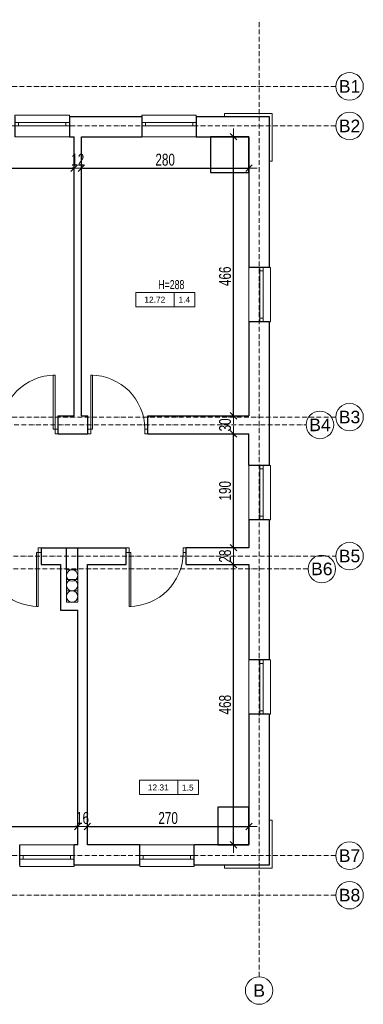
# Model space of a CAD drawing. Header units: inches. Extents: x -8638 to 29969, y -39 to 37625.
# Tile 10 of 18: x 2787 to 3361, y 19979 to 21623. Entities that reach past the tile are written whole.
import ezdxf
from ezdxf.enums import TextEntityAlignment as Align

# ---------------------------------------------------------------- set-up
doc = ezdxf.new("R2010")
doc.units = ezdxf.units.IN
doc.header["$MEASUREMENT"] = 0
doc.linetypes.add('ArcadiaLine4607182594047786974', pattern=[0])
doc.linetypes.add('GAP', pattern=[3, 2, -0.5, 0, -0.5])
doc.layers.get('0').update_dxf_attribs({"lineweight": 0})
doc.layers.get('Defpoints').update_dxf_attribs({"lineweight": 0})
for name, color, linetype, lineweight in [('AA_OPIS_009', 2, 'Continuous', 0), ('AA_OPIS_TABELKI_009', 7, 'Continuous', 0), ('AA_PRZ_SCIANY_030', 10, 'Continuous', 30), ('AA_STOLARKA DRZW_009', 7, 'Continuous', 0), ('AA_WIDOK_005', 252, 'Continuous', 0), ('AA_WIDOK_009', 7, 'Continuous', 0), ('AA_WYMIAR', 157, 'Continuous', 0), ('isa_V9BAE0E40C946046_B19A2E0E40DD480C4L21BAE0E40DD48147Usr', 7, 'Continuous', 25)]:
    doc.layers.add(name, color=color, linetype=linetype, lineweight=lineweight)
doc.styles.add('100ROMAN', font='arial.ttf', dxfattribs={"width": 0.7})
doc.styles.add('ArCADiaStyle', font='arial.ttf')
doc.styles.add('arial', font='arial.ttf', dxfattribs={"width": 0.9, "height": 1.5})
doc.dimstyles.new('1_100', dxfattribs={"dimtxt": 20, "dimasz": 1.8, "dimexe": 0.18, "dimexo": 0.0625, "dimgap": 4, "dimtad": 1, "dimtoh": 1, "dimdec": 0, "dimzin": 0, "dimdsep": 46, "dimtxsty": '100ROMAN', "dimblk": 'ST', "dimcen": 0, "dimse1": 1, "dimse2": 1, "dimclrd": 256, "dimclrt": 256, "dimadec": 0, "dimazin": 0, "dimtfac": 1, "dimtdec": 0, "dimtix": 1, "dimtofl": 0, "dimtmove": 1, "dimatfit": 2, "dimldrblk": 'DOTSMALL', "dimfxl": 1, "dimtolj": 1, "dimtzin": 0, "dimarcsym": 0})

# ---------------------------------------------------------------- blocks, each defined once
blk = doc.blocks.new('okno parter 100 nowe')
at = {"layer": 'AA_PRZ_SCIANY_030', "color": 0}
for p, q in [((21865.3, 10124.2), (21865.3, 10090.2)), ((21956.3, 10124.2), (21956.3, 10090.2))]:
    blk.add_line(p, q, dxfattribs=at)
at = {"layer": 'AA_STOLARKA DRZW_009', "color": 0}
for points in [[(21956.3, 10114.2), (21865.3, 10114.2)], [(21871.3, 10108.2), (21950.3, 10108.2)]]:
    blk.add_lwpolyline(points, dxfattribs=at)
for points in [[(21871.3, 10114.2), (21865.3, 10114.2), (21865.3, 10108.2), (21871.3, 10108.2)], [(21950.3, 10114.2), (21956.3, 10114.2), (21956.3, 10108.2), (21950.3, 10108.2)]]:
    blk.add_lwpolyline(points, close=True, dxfattribs=at)
at = {"layer": 'AA_WIDOK_009', "color": 0}
for p, q in [((21956.3, 10124.2), (21956.3, 10126.2)), ((21865.3, 10090.2), (21956.3, 10090.2))]:
    blk.add_line(p, q, dxfattribs=at)
blk.add_lwpolyline([(21865.3, 10124.2), (21865.3, 10126.2), (21956.3, 10126.2)], dxfattribs=at)
blk = doc.blocks.new('*U3349')
for points in [[(-95, 0), (-95, 8), (-100, 8), (-100, 0)], [(-7.8, 0), (-5, 0), (-5, -90), (-7.8, -90)], [(0, 0), (0, 8), (-5, 8), (-5, 0)]]:
    blk.add_lwpolyline(points, close=True)
blk.add_arc((-5, 0), 90, 180, 270)
blk = doc.blocks.new('TABELKA POWIERZCHNIE')
at = {"layer": 'AA_OPIS_TABELKI_009'}
blk.add_line((656700946, 556572823.1), (656700946, 556572799.1), dxfattribs=at)
blk.add_lwpolyline([(656700881.9, 556572823.1), (656700980.5, 556572823.1), (656700980.5, 556572799.1), (656700881.9, 556572799.1)], close=True, dxfattribs=at)
at = {"layer": 'AA_OPIS_TABELKI_009', "style": 'arial'}
for tag, p in [('POW', (656700913.4, 556572805.9)), ('NR', (656700962.7, 556572805.8))]:
    blk.add_attdef(tag, text='', height=10, dxfattribs=at).set_placement(p, align=Align.CENTER)
blk = doc.blocks.new('*U3367')
for points in [[(-95, 0), (-95, 8), (-100, 8), (-100, 0)], [(-7.8, 0), (-5, 0), (-5, -90), (-7.8, -90)], [(0, 0), (0, 8), (-5, 8), (-5, 0)]]:
    blk.add_lwpolyline(points, close=True)
blk.add_arc((-5, 0), 90, 180, 270)
blk = doc.blocks.new('*U3372')
for points in [[(-95, 0), (-95, 8), (-100, 8), (-100, 0)], [(-7.8, 0), (-5, 0), (-5, -90), (-7.8, -90)], [(0, 0), (0, 8), (-5, 8), (-5, 0)]]:
    blk.add_lwpolyline(points, close=True)
blk.add_arc((-5, 0), 90, 180, 270)
blk = doc.blocks.new('ST')
at = {"color": 0}
for p, q in [((7.5, 0), (-7.5, 0)), ((-3, -3), (3, 3)), ((0, 7.5), (0, -7.5))]:
    blk.add_line(p, q, dxfattribs=at)
blk = doc.blocks.new('*D3455')
at = {"layer": 'AA_WYMIAR', "lineweight": -2}
blk.add_line((2530.3, 20276.2), (2882.2, 20276.2), dxfattribs=at)
at = {"layer": 'Defpoints', "color": 0}
for p in [(2884, 20276.2), (2528.5, 20245.5), (2884, 20245.5)]:
    blk.add_point(p, dxfattribs=at)
at = {"layer": 'AA_WYMIAR', "lineweight": -2, "xscale": 1.8, "yscale": 1.8, "zscale": 1.8, "rotation": 180}
blk.add_blockref('ST', (2528.5, 20276.2), dxfattribs=at)
at = {"layer": 'AA_WYMIAR', "lineweight": -2, "xscale": 1.8, "yscale": 1.8, "zscale": 1.8}
blk.add_blockref('ST', (2884, 20276.2), dxfattribs=at)
at = {"layer": 'AA_WYMIAR', "insert": (2706.2, 20290.2), "char_height": 20, "attachment_point": 5, "style": '100ROMAN'}
blk.add_mtext('\\A1;356', dxfattribs=at)
blk = doc.blocks.new('_DotSmall')
at = {"color": 0, "linetype": 'ByBlock', "const_width": 0.5}
blk.add_lwpolyline([(-0.0625, 0, 1), (0.0625, 0, 1)], format="xyb", close=True, dxfattribs=at)
blk = doc.blocks.new('*D3456')
at = {"layer": 'AA_WYMIAR', "lineweight": -2}
for p, q in [((2882.2, 20276.2), (2880.4, 20276.2)), ((2901.8, 20276.2), (2903.6, 20276.2))]:
    blk.add_line(p, q, dxfattribs=at)
at = {"layer": 'Defpoints', "color": 0}
for p in [(2900, 20276.2), (2884, 20245.5), (2900, 20245.5)]:
    blk.add_point(p, dxfattribs=at)
at = {"layer": 'AA_WYMIAR', "lineweight": -2, "xscale": 1.8, "yscale": 1.8, "zscale": 1.8}
blk.add_blockref('ST', (2884, 20276.2), dxfattribs=at)
at = {"layer": 'AA_WYMIAR', "lineweight": -2, "xscale": 1.8, "yscale": 1.8, "zscale": 1.8, "rotation": 180}
blk.add_blockref('ST', (2900, 20276.2), dxfattribs=at)
at = {"layer": 'AA_WYMIAR', "insert": (2892, 20290.2), "char_height": 20, "attachment_point": 5, "style": '100ROMAN'}
blk.add_mtext('\\A1;16', dxfattribs=at)
blk = doc.blocks.new('*D3457')
at = {"layer": 'AA_WYMIAR', "lineweight": -2}
blk.add_line((2901.8, 20276.2), (3168.2, 20276.2), dxfattribs=at)
at = {"layer": 'Defpoints', "color": 0}
for p in [(3170, 20276.2), (2900, 20245.5), (3170, 20245.5)]:
    blk.add_point(p, dxfattribs=at)
at = {"layer": 'AA_WYMIAR', "lineweight": -2, "xscale": 1.8, "yscale": 1.8, "zscale": 1.8, "rotation": 180}
blk.add_blockref('ST', (2900, 20276.2), dxfattribs=at)
at = {"layer": 'AA_WYMIAR', "lineweight": -2, "xscale": 1.8, "yscale": 1.8, "zscale": 1.8}
blk.add_blockref('ST', (3170, 20276.2), dxfattribs=at)
at = {"layer": 'AA_WYMIAR', "insert": (3035, 20290.2), "char_height": 20, "attachment_point": 5, "style": '100ROMAN'}
blk.add_mtext('\\A1;270', dxfattribs=at)
blk = doc.blocks.new('*D3458')
at = {"layer": 'AA_WYMIAR', "lineweight": -2}
blk.add_line((3144.1, 20247.3), (3144.1, 20711.7), dxfattribs=at)
at = {"layer": 'Defpoints', "color": 0}
for p in [(3144.1, 20713.5), (3170, 20713.5), (3170, 20245.5)]:
    blk.add_point(p, dxfattribs=at)
at = {"layer": 'AA_WYMIAR', "lineweight": -2, "xscale": 1.8, "yscale": 1.8, "zscale": 1.8}
for p, rotation in [((3144.1, 20713.5), 90), ((3144.1, 20245.5), 270)]:
    blk.add_blockref('ST', p, dxfattribs=dict(at, rotation=rotation))
at = {"layer": 'AA_WYMIAR', "insert": (3130.1, 20479.5), "char_height": 20, "attachment_point": 5, "rotation": 90, "style": '100ROMAN'}
blk.add_mtext('\\A1;468', dxfattribs=at)
blk = doc.blocks.new('*D3459')
at = {"layer": 'AA_WYMIAR', "lineweight": -2}
for p, q in [((3144.1, 20743.3), (3144.1, 20745.1)), ((3144.1, 20711.7), (3144.1, 20709.9))]:
    blk.add_line(p, q, dxfattribs=at)
at = {"layer": 'Defpoints', "color": 0}
for p in [(3144.1, 20741.5), (3170, 20741.5), (3170, 20713.5)]:
    blk.add_point(p, dxfattribs=at)
at = {"layer": 'AA_WYMIAR', "lineweight": -2, "xscale": 1.8, "yscale": 1.8, "zscale": 1.8}
for p, rotation in [((3144.1, 20741.5), 270), ((3144.1, 20713.5), 90)]:
    blk.add_blockref('ST', p, dxfattribs=dict(at, rotation=rotation))
at = {"layer": 'AA_WYMIAR', "insert": (3130.1, 20727.5), "char_height": 20, "attachment_point": 5, "rotation": 90, "style": '100ROMAN'}
blk.add_mtext('\\A1;28', dxfattribs=at)
blk = doc.blocks.new('*D3460')
at = {"layer": 'AA_WYMIAR', "lineweight": -2}
blk.add_line((3144.1, 20743.3), (3144.1, 20929.7), dxfattribs=at)
at = {"layer": 'Defpoints', "color": 0}
for p in [(3144.1, 20931.5), (3170, 20931.5), (3170, 20741.5)]:
    blk.add_point(p, dxfattribs=at)
at = {"layer": 'AA_WYMIAR', "lineweight": -2, "xscale": 1.8, "yscale": 1.8, "zscale": 1.8}
for p, rotation in [((3144.1, 20931.5), 90), ((3144.1, 20741.5), 270)]:
    blk.add_blockref('ST', p, dxfattribs=dict(at, rotation=rotation))
at = {"layer": 'AA_WYMIAR', "insert": (3130.1, 20836.5), "char_height": 20, "attachment_point": 5, "rotation": 90, "style": '100ROMAN'}
blk.add_mtext('\\A1;190', dxfattribs=at)
blk = doc.blocks.new('*D3461')
at = {"layer": 'AA_WYMIAR', "lineweight": -2}
for p, q in [((3144.1, 20963.3), (3144.1, 20965.1)), ((3144.1, 20929.7), (3144.1, 20927.9))]:
    blk.add_line(p, q, dxfattribs=at)
at = {"layer": 'Defpoints', "color": 0}
for p in [(3144.1, 20961.5), (3170, 20961.5), (3170, 20931.5)]:
    blk.add_point(p, dxfattribs=at)
at = {"layer": 'AA_WYMIAR', "lineweight": -2, "xscale": 1.8, "yscale": 1.8, "zscale": 1.8}
for p, rotation in [((3144.1, 20961.5), 270), ((3144.1, 20931.5), 90)]:
    blk.add_blockref('ST', p, dxfattribs=dict(at, rotation=rotation))
at = {"layer": 'AA_WYMIAR', "insert": (3130.1, 20946.5), "char_height": 20, "attachment_point": 5, "rotation": 90, "style": '100ROMAN'}
blk.add_mtext('\\A1;30', dxfattribs=at)
blk = doc.blocks.new('*D3462')
at = {"layer": 'AA_WYMIAR', "lineweight": -2}
blk.add_line((3144.1, 20963.3), (3144.1, 21425.7), dxfattribs=at)
at = {"layer": 'Defpoints', "color": 0}
for p in [(3144.1, 21427.5), (3170, 21427.5), (3170, 20961.5)]:
    blk.add_point(p, dxfattribs=at)
at = {"layer": 'AA_WYMIAR', "lineweight": -2, "xscale": 1.8, "yscale": 1.8, "zscale": 1.8}
for p, rotation in [((3144.1, 21427.5), 90), ((3144.1, 20961.5), 270)]:
    blk.add_blockref('ST', p, dxfattribs=dict(at, rotation=rotation))
at = {"layer": 'AA_WYMIAR', "insert": (3130.1, 21194.5), "char_height": 20, "attachment_point": 5, "rotation": 90, "style": '100ROMAN'}
blk.add_mtext('\\A1;466', dxfattribs=at)
blk = doc.blocks.new('*D3476')
at = {"layer": 'AA_WYMIAR', "lineweight": -2}
blk.add_line((2520.8, 21375), (2876.2, 21375), dxfattribs=at)
at = {"layer": 'Defpoints', "color": 0}
for p in [(2519, 21427.5), (2878, 21427.5), (2878, 21375)]:
    blk.add_point(p, dxfattribs=at)
at = {"layer": 'AA_WYMIAR', "lineweight": -2, "xscale": 1.8, "yscale": 1.8, "zscale": 1.8, "rotation": 180}
blk.add_blockref('ST', (2519, 21375), dxfattribs=at)
at = {"layer": 'AA_WYMIAR', "lineweight": -2, "xscale": 1.8, "yscale": 1.8, "zscale": 1.8}
blk.add_blockref('ST', (2878, 21375), dxfattribs=at)
at = {"layer": 'AA_WYMIAR', "insert": (2698.5, 21389), "char_height": 20, "attachment_point": 5, "style": '100ROMAN'}
blk.add_mtext('\\A1;359', dxfattribs=at)
blk = doc.blocks.new('*D3477')
at = {"layer": 'AA_WYMIAR', "lineweight": -2}
for p, q in [((2876.2, 21375), (2874.4, 21375)), ((2891.8, 21375), (2893.6, 21375))]:
    blk.add_line(p, q, dxfattribs=at)
at = {"layer": 'Defpoints', "color": 0}
for p in [(2878, 21427.5), (2890, 21427.5), (2890, 21375)]:
    blk.add_point(p, dxfattribs=at)
at = {"layer": 'AA_WYMIAR', "lineweight": -2, "xscale": 1.8, "yscale": 1.8, "zscale": 1.8}
blk.add_blockref('ST', (2878, 21375), dxfattribs=at)
at = {"layer": 'AA_WYMIAR', "lineweight": -2, "xscale": 1.8, "yscale": 1.8, "zscale": 1.8, "rotation": 180}
blk.add_blockref('ST', (2890, 21375), dxfattribs=at)
at = {"layer": 'AA_WYMIAR', "insert": (2884, 21389), "char_height": 20, "attachment_point": 5, "style": '100ROMAN'}
blk.add_mtext('\\A1;12', dxfattribs=at)
blk = doc.blocks.new('*D3478')
at = {"layer": 'AA_WYMIAR', "lineweight": -2}
blk.add_line((2891.8, 21375), (3168.2, 21375), dxfattribs=at)
at = {"layer": 'Defpoints', "color": 0}
for p in [(2890, 21427.5), (3170, 21427.5), (3170, 21375)]:
    blk.add_point(p, dxfattribs=at)
at = {"layer": 'AA_WYMIAR', "lineweight": -2, "xscale": 1.8, "yscale": 1.8, "zscale": 1.8, "rotation": 180}
blk.add_blockref('ST', (2890, 21375), dxfattribs=at)
at = {"layer": 'AA_WYMIAR', "lineweight": -2, "xscale": 1.8, "yscale": 1.8, "zscale": 1.8}
blk.add_blockref('ST', (3170, 21375), dxfattribs=at)
at = {"layer": 'AA_WYMIAR', "insert": (3030, 21389), "char_height": 20, "attachment_point": 5, "style": '100ROMAN'}
blk.add_mtext('\\A1;280', dxfattribs=at)

msp = doc.modelspace()

# ---------------------------------------------------------------- linework, layer by layer
at = {"linetype": 'ArcadiaLine4607182594047786974', "lineweight": 0}
for centre in [(3338, 21511.5), (3338, 21445.5), (3338, 20959.5), (3288.6, 20946.5), (3338, 20727.5), (3291.7, 20706), (3338, 20227.5), (3338, 20161.5), (3187, 20002.4)]:
    msp.add_circle(centre, 23, dxfattribs=at)
at = {"layer": 'AA_PRZ_SCIANY_030', "color": 0}
for p, q in [((2870, 21427.5), (2878, 21427.5)), ((2878, 20961.5), (2878, 21427.5)), ((2890, 20961.5), (2890, 21427.5)), ((2851, 20961.5), (2878, 20961.5)), ((2851, 20931.5), (2851, 20961.5)), ((2890, 20961.5), (2901, 20961.5)), ((2901, 20931.5), (2901, 20961.5)), ((3001, 20961.5), (3170, 20961.5)), ((3001, 20931.5), (3001, 20961.5)), ((2851, 20931.5), (2901, 20931.5)), ((3001, 20931.5), (3170, 20931.5)), ((3170, 20879), (3170, 20931.5)), ((2823, 20741.5), (2965, 20741.5)), ((2865, 20704.5), (2865, 20741.5)), ((2884, 20704.5), (2884, 20741.5)), ((2965, 20713.5), (2965, 20741.5)), ((3065, 20713.5), (3065, 20741.5)), ((2900, 20245.5), (2900, 20713.5)), ((2900, 20713.5), (2965, 20713.5)), ((3065, 20713.5), (3170, 20713.5)), ((3170, 20713.5), (3170, 20554.5)), ((2884, 20245.5), (2884, 20637.5)), ((2884, 20245.5), (2878, 20245.5))]:
    msp.add_line(p, q, dxfattribs=at)
for points in [[(2870, 21461.5), (2991, 21461.5)], [(3082, 21461.5), (3204, 21461.5), (3204, 21209.5)], [(2890, 21427.5), (2991, 21427.5)], [(3082, 21427.5), (3170, 21427.5), (3170, 21209.5)], [(3170, 21118.5), (3170, 20961.5)], [(3204, 21118.5), (3204, 20879)], [(3170, 20788), (3170, 20741.5), (3065, 20741.5)], [(3204, 20788), (3204, 20554.5)], [(2823, 20741.5), (2823, 20713.5), (2855, 20713.5), (2855, 20637.5), (2884, 20637.5)], [(3204, 20463.5), (3204, 20211.5), (3078.5, 20211.5)], [(3170, 20463.5), (3170, 20245.5), (3078.5, 20245.5)], [(2987.5, 20245.5), (2900, 20245.5)], [(2987.5, 20211.5), (2878, 20211.5)]]:
    msp.add_lwpolyline(points, dxfattribs=at)
for points in [[(3170, 21427.5), (3106, 21427.5), (3106, 21367.5), (3170, 21367.5)], [(3170, 20308.5), (3118, 20308.5), (3118, 20245.5), (3170, 20245.5)]]:
    msp.add_lwpolyline(points, close=True, dxfattribs=at)
at = {"layer": 'AA_WIDOK_005', "color": 0}
for points in [[(2884, 20704.5), (2865, 20704.5), (2865, 20688.5), (2884, 20688.5)], [(2884, 20688.5), (2865, 20688.5), (2865, 20669.5), (2884, 20669.5)], [(2884, 20669.5), (2865, 20669.5), (2865, 20650.5), (2884, 20650.5)]]:
    msp.add_lwpolyline(points, close=True, dxfattribs=at)
for centre in [(2874.5, 20695), (2874.5, 20679), (2874.5, 20660)]:
    msp.add_circle(centre, 9.5, dxfattribs=at)
at = {"layer": 'AA_WIDOK_009', "color": 0, "ltscale": 0.5}
for points in [[(3204, 21386.5), (3209, 21386.5), (3209, 21386.5), (3209, 21461.5), (3209, 21466.5), (3129, 21466.5), (3129, 21461.5)], [(3204, 20286.5), (3209, 20286.5), (3209, 20286.5), (3209, 20211.5), (3209, 20206.5), (3129, 20206.5), (3129, 20211.5)]]:
    msp.add_lwpolyline(points, dxfattribs=at)
at = {"layer": 'isa_V9BAE0E40C946046_B19A2E0E40DD480C4L21BAE0E40DD48147Usr', "linetype": 'GAP', "lineweight": 0, "ltscale": 4}
for p, q in [((3187, 20025.4), (3187, 21622.8)), ((3315, 21511.5), (465.4, 21511.5)), ((3315, 21445.5), (465.4, 21445.5)), ((3315, 20959.5), (465.4, 20959.5)), ((515.1, 20946.5), (3265.6, 20946.5)), ((465.4, 20727.5), (3315, 20727.5)), ((3268.7, 20706), (519.2, 20706)), ((3315, 20227.5), (465.4, 20227.5)), ((3315, 20161.5), (465.4, 20161.5))]:
    msp.add_line(p, q, dxfattribs=at)

# ---------------------------------------------------------------- block references
at = {"color": 0}
for p in [(-19086.3, 11337.2), (-18874.3, 11337.2)]:
    msp.add_blockref('okno parter 100 nowe', p, dxfattribs=at)
at = {"color": 0, "rotation": 270}
for p in [(-6920.3, 43074.7), (-6920.3, 42744.2), (-6920.3, 42419.7)]:
    msp.add_blockref('okno parter 100 nowe', p, dxfattribs=at)
at = {"color": 0, "xscale": -1, "rotation": 180}
for p in [(-19078.3, 30335.7), (-18877.8, 30335.7)]:
    msp.add_blockref('okno parter 100 nowe', p, dxfattribs=at)
at = {"layer": 'AA_OPIS_TABELKI_009', "color": 0}
for p, values in [((-656697900.7, -556551655.4), {'NR': '1.4', 'POW': '12.72'}), ((-656697894.9, -556552469.6), {'NR': '1.5', 'POW': '12.31'})]:
    msp.add_blockref('TABELKA POWIERZCHNIE', p, dxfattribs=at).add_auto_attribs(values)
at = {"layer": 'AA_STOLARKA DRZW_009', "color": 0, "xscale": -1, "rotation": 180}
msp.add_blockref('*U3372', (2851, 20939.5), dxfattribs=at)
at = {"layer": 'AA_STOLARKA DRZW_009', "color": 0, "rotation": 180}
msp.add_blockref('*U3367', (2901, 20939.5), dxfattribs=at)
at = {"layer": 'AA_STOLARKA DRZW_009', "color": 0}
msp.add_blockref('*U3349', (2823, 20733.5), dxfattribs=at)
at = {"layer": 'AA_STOLARKA DRZW_009', "color": 0, "xscale": -1}
msp.add_blockref('*U3349', (2965, 20733.5), dxfattribs=at)

# ---------------------------------------------------------------- texts
at = {"linetype": 'Continuous', "lineweight": 0, "char_height": 21, "attachment_point": 5, "style": 'ArCADiaStyle'}
for s, insert in [('B1', (3338, 21511.5)), ('B2', (3338, 21445.5)), ('B3', (3338, 20959.5)), ('B4', (3288.6, 20946.5)), ('B5', (3338, 20727.5)), ('B6', (3291.7, 20706)), ('B7', (3338, 20227.5)), ('B8', (3338, 20161.5)), ('B', (3187, 20002.4))]:
    msp.add_mtext(s, dxfattribs=dict(at, insert=insert))
at = {"layer": 'AA_OPIS_009', "color": 0, "linetype": 'ByBlock', "lineweight": -2, "ltscale": 15, "insert": (3018.5, 21188.1), "char_height": 15, "width": 298.227, "attachment_point": 1, "style": '100ROMAN'}
msp.add_mtext('H=288', dxfattribs=at)

# ---------------------------------------------------------------- dimensions: what is measured, and where the dimension line sits
at = {"layer": 'AA_WYMIAR', "color": 0}
for base, p1, p2, picture, middle in [((3144.1, 21427.5), (3170, 20961.5), (3170, 21427.5), '*D3462', (3130.1, 21194.5)), ((3144.1, 20961.5), (3170, 20931.5), (3170, 20961.5), '*D3461', (3130.1, 20946.5)), ((3144.1, 20931.5), (3170, 20741.5), (3170, 20931.5), '*D3460', (3130.1, 20836.5)), ((3144.1, 20741.5), (3170, 20713.5), (3170, 20741.5), '*D3459', (3130.1, 20727.5)), ((3144.1, 20713.5), (3170, 20245.5), (3170, 20713.5), '*D3458', (3130.1, 20479.5))]:
    dim = msp.add_linear_dim(base=base, p1=p1, p2=p2, angle=90, dimstyle='1_100', dxfattribs=at)
    dim.commit()
    dim.dimension.update_dxf_attribs({"geometry": picture, "text_midpoint": middle})
for base, p1, p2, picture, middle in [((2878, 21375), (2519, 21427.5), (2878, 21427.5), '*D3476', (2698.5, 21389)), ((2890, 21375), (2878, 21427.5), (2890, 21427.5), '*D3477', (2884, 21389)), ((3170, 21375), (2890, 21427.5), (3170, 21427.5), '*D3478', (3030, 21389)), ((2883.9789026, 20276.1534148), (2528.4789026, 20245.4501247), (2883.9789026, 20245.4501247), '*D3455', (2706.2289026, 20290.1534148)), ((2900, 20276.2), (2884, 20245.5), (2900, 20245.5), '*D3456', (2892, 20290.2)), ((3170, 20276.2), (2900, 20245.5), (3170, 20245.5), '*D3457', (3035, 20290.2))]:
    dim = msp.add_linear_dim(base=base, p1=p1, p2=p2, dimstyle='1_100', dxfattribs=at)
    dim.commit()
    dim.dimension.update_dxf_attribs({"geometry": picture, "text_midpoint": middle})

doc.saveas('drawing.dxf')
